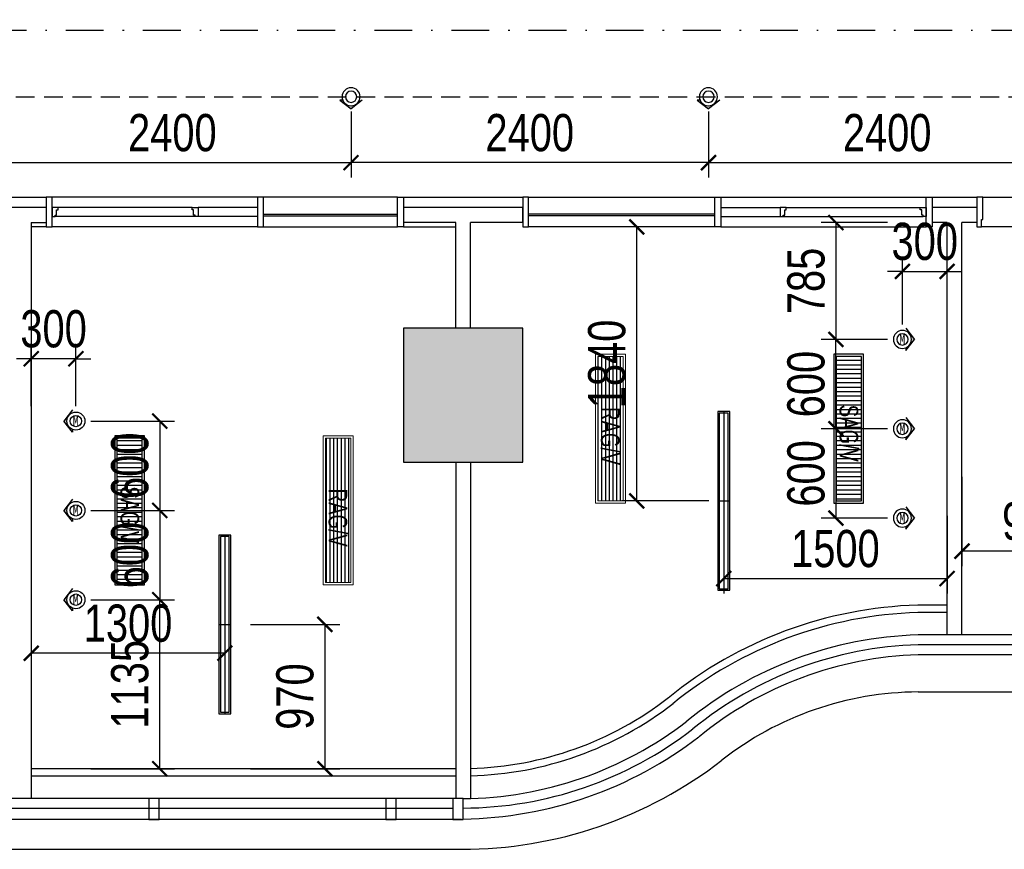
# Model space of a CAD drawing. Header units: millimetres. Extents: x -539149 to -534375, y 505028 to 505469.
# Tile 71 of 135: x -535964 to -535898, y 505131 to 505186. Entities that reach past the tile are written whole.
import ezdxf

# ---------------------------------------------------------------- set-up
doc = ezdxf.new("R2010")
doc.units = ezdxf.units.MM
doc.header["$LTSCALE"] = 10
for name, pattern in [('ACAD_ISO03W100', [30, 12, -18]), ('DASHDOTX2', [50.8, 25.4, -12.7, 0, -12.7]), ('DASHED', [19.05, 12.7, -6.35])]:
    doc.linetypes.add(name, pattern=pattern)
doc.layers.get('Defpoints').update_dxf_attribs({"color": 8})
for name, color, linetype in [('A-建筑-原墙体', 2, 'Continuous'), ('A-建筑-新增墙体', 3, 'Continuous'), ('A-建筑-柱子、剪力墙', 251, 'Continuous'), ('A-建筑-窗户', 4, 'Continuous'), ('B-平面-到顶家具H', 30, 'Continuous'), ('B-平面-完成面造型线', 6, 'Continuous'), ('B-平面-活动家具', 30, 'ACAD_ISO03W100'), ('B-平面-门洞线', 8, 'Continuous'), ('C-顶棚-灯具', 4, 'Continuous'), ('C-顶棚-灯具尺寸', 4, 'Continuous'), ('C-顶棚-细线', 31, 'Continuous'), ('C-顶棚-造型线', 30, 'Continuous')]:
    doc.layers.add(name, color=color, linetype=linetype)
doc.layers.add('C-顶棚-空调', color=4, linetype='Continuous', lineweight=20)
doc.layers.add('E-空调', color=4, linetype='Continuous', lineweight=20)
doc.styles.add('CCD_DIM', font='txt', dxfattribs={"width": 0.8})
doc.styles.add('STSL', font='txt', dxfattribs={"width": 0.8})
doc.styles.add('宋体', font='txt', dxfattribs={"width": 1.1})
doc.dimstyles.new('1-1', dxfattribs={"dimscale": 0, "dimtxt": 2.5, "dimasz": 1, "dimexe": 1, "dimexo": 1, "dimgap": 0.75, "dimtad": 1, "dimdec": 0, "dimrnd": 0.005, "dimzin": 0, "dimdsep": 46, "dimtxsty": 'CCD_DIM', "dimblk": 'ARCHTICK', "dimcen": 0.13, "dimclrd": 44, "dimclre": 44, "dimclrt": 50, "dimadec": 0, "dimazin": 0, "dimtfac": 1, "dimtdec": 0, "dimtix": 1, "dimtmove": 2, "dimatfit": 3, "dimldrblk": 'HBA_Leader_Dot', "dimfxl": 5, "dimfxlon": 1, "dimtvp": 1, "dimtolj": 1, "dimtzin": 0, "dimarcsym": 0})

# ---------------------------------------------------------------- blocks, each defined once
blk = doc.blocks.new('_FZH')
at = {"layer": 'A-建筑-原墙体'}
blk.add_lwpolyline([(-0.5, -0.5), (0.5, -0.5), (0.5, 0.5), (-0.5, 0.5)], close=True, dxfattribs=at)
at = {"layer": 'A-建筑-柱子、剪力墙'}
blk.add_solid([(-0.5, -0.5), (0.5, -0.5), (-0.5, 0.5), (0.5, 0.5)], dxfattribs=at)
blk = doc.blocks.new('*E409')
at = {"layer": 'B-平面-到顶家具H'}
for p, q in [((1460, 130), (2360, 130)), ((2360, -70), (1460, -70))]:
    blk.add_line(p, q, dxfattribs=at)
at = {"layer": 'B-平面-完成面造型线'}
for p, q in [((1420, 60), (1020, 60)), ((1420, 0), (1020, 0))]:
    blk.add_line(p, q, dxfattribs=at)
at = {"layer": 'B-平面-完成面造型线', "color": 4}
for p, q in [((1460, 56), (2360, 56)), ((1460, 44), (2360, 44))]:
    blk.add_line(p, q, dxfattribs=at)
at = {"layer": 'B-平面-完成面造型线'}
for points in [[(0, 130), (40, 130), (40, -70), (0, -70)], [(1420, 130), (1460, 130), (1460, -70), (1420, -70)], [(2400, 130), (2360, 130), (2360, -70), (2400, -70)]]:
    blk.add_lwpolyline(points, close=True, dxfattribs=at)
for points in [[(80, 15), (80, 0), (40, 0), (40, 60), (60, 60), (60, 50), (70, 50), (70, 15), (80, 15)], [(980, 15), (980, 0), (1020, 0), (1020, 60), (1000, 60), (1000, 50), (990, 50), (990, 15), (980, 15)]]:
    blk.add_lwpolyline(points, dxfattribs=at)
at = {"layer": 'C-顶棚-细线'}
for p, q in [((1000, 60), (60, 60)), ((980, 0), (80, 0))]:
    blk.add_line(p, q, dxfattribs=at)
at = {"layer": 'C-顶棚-造型线'}
for p, q in [((1420, 130), (40, 130)), ((1420, -70), (40, -70))]:
    blk.add_line(p, q, dxfattribs=at)
blk = doc.blocks.new('*E410')
at = {"layer": 'B-平面-到顶家具H'}
for p, q in [((1460, 130), (2710, 130)), ((2710, -70), (1460, -70))]:
    blk.add_line(p, q, dxfattribs=at)
at = {"layer": 'B-平面-完成面造型线'}
for p, q in [((1420, 60), (1020, 60)), ((1420, 0), (1020, 0))]:
    blk.add_line(p, q, dxfattribs=at)
at = {"layer": 'B-平面-完成面造型线', "color": 4}
for p, q in [((1460, 56), (2710, 56)), ((1460, 44), (2710, 44))]:
    blk.add_line(p, q, dxfattribs=at)
at = {"layer": 'B-平面-完成面造型线'}
for points in [[(0, 130), (40, 130), (40, -70), (0, -70)], [(1420, 130), (1460, 130), (1460, -70), (1420, -70)], [(2750, 130), (2710, 130), (2710, -70), (2750, -70)]]:
    blk.add_lwpolyline(points, close=True, dxfattribs=at)
for points in [[(80, 15), (80, 0), (40, 0), (40, 60), (60, 60), (60, 50), (70, 50), (70, 15), (80, 15)], [(980, 15), (980, 0), (1020, 0), (1020, 60), (1000, 60), (1000, 50), (990, 50), (990, 15), (980, 15)]]:
    blk.add_lwpolyline(points, dxfattribs=at)
at = {"layer": 'C-顶棚-细线'}
for p, q in [((1000, 60), (60, 60)), ((980, 0), (80, 0))]:
    blk.add_line(p, q, dxfattribs=at)
at = {"layer": 'C-顶棚-造型线'}
for p, q in [((1420, 130), (40, 130)), ((1420, -70), (40, -70))]:
    blk.add_line(p, q, dxfattribs=at)
blk = doc.blocks.new('*E414')
at = {"layer": 'B-平面-完成面造型线'}
for points in [[(-940, 80), (-940, -70), (-980, -70), (-980, 130), (-950, 130), (-950, 80), (-940, 80)], [(-40, 80), (-40, -70), (0, -70), (0, 130), (-30, 130), (-30, 80), (-40, 80)]]:
    blk.add_lwpolyline(points, dxfattribs=at)
at = {"layer": 'B-平面-门洞线', "color": 8}
for p, q in [((-950, 130), (-30, 130)), ((-40, -70), (-940, -70))]:
    blk.add_line(p, q, dxfattribs=at)
blk = doc.blocks.new('A$C323A0BBE')
at = {"layer": 'C-顶棚-灯具', "color": 8}
for p, q in [((0, 600), (0, -600)), ((-40, 0), (40, 0))]:
    blk.add_line(p, q, dxfattribs=at)
at = {"layer": 'C-顶棚-灯具'}
blk.add_lwpolyline([(-40, -600), (40, -600), (40, 600), (-40, 600)], close=True, dxfattribs=at)
at = {"layer": 'C-顶棚-灯具', "color": 8}
blk.add_lwpolyline([(-30, -590), (30, -590), (30, 590), (-30, 590)], close=True, dxfattribs=at)
blk = doc.blocks.new('射灯(可调角度）')
h = blk.add_hatch(color=9)
edge = h.paths.add_edge_path()
edge.add_line((17.3, 44.1), (17.3, 59))
edge.add_line((17.3, 59), (63.3, 0))
edge.add_line((63.3, 0), (17.3, -59))
edge.add_line((17.3, -59), (17.3, -44.1))
edge.add_ellipse((0, 0), major_axis=(-33.5, 33.5), ratio=1, start_angle=156.4449, end_angle=225)
edge.add_ellipse((0, 0), major_axis=(33.5, 33.5), ratio=1, start_angle=315, end_angle=383.5551)
for p, q in [((17.3, 44.1), (17.3, 59)), ((17.3, 59), (63.3, 0)), ((17.3, -59), (63.3, 0))]:
    blk.add_line(p, q)
blk.add_circle((0, 0), 47.4)
at = {"color": 8}
blk.add_circle((0, 0), 30, dxfattribs=at)
blk = doc.blocks.new('_ArchTick')
at = {"color": 0, "linetype": 'ByBlock', "const_width": 0.15}
blk.add_lwpolyline([(-0.5, -0.5), (0.5, 0.5)], dxfattribs=at)
blk = doc.blocks.new('*D359')
at = {"layer": 'C-顶棚-灯具尺寸', "color": 44, "lineweight": -2, "ltscale": 0.01, "transparency": 16777216}
for p, q in [((-535963.173, 505160.464), (-535963.173, 505164.646)), ((-535960.173, 505160.464), (-535960.173, 505164.646)), ((-535963.173, 505163.646), (-535964.173, 505163.646)), ((-535960.173, 505163.646), (-535963.173, 505163.646)), ((-535960.173, 505163.646), (-535959.173, 505163.646))]:
    blk.add_line(p, q, dxfattribs=at)
at = {"layer": 'Defpoints', "color": 0, "ltscale": 0.01, "transparency": 16777216}
for p in [(-535963.173, 505163.646), (-535963.173, 505159.464), (-535960.173, 505159.464)]:
    blk.add_point(p, dxfattribs=at)
at = {"layer": 'C-顶棚-灯具尺寸', "color": 44, "lineweight": -2, "ltscale": 0.01, "transparency": 16777216}
blk.add_blockref('_ArchTick', (-535963.173, 505163.646), dxfattribs=at)
at = {"layer": 'C-顶棚-灯具尺寸', "color": 44, "lineweight": -2, "ltscale": 0.01, "transparency": 16777216, "rotation": 180}
blk.add_blockref('_ArchTick', (-535960.173, 505163.646), dxfattribs=at)
at = {"layer": 'C-顶棚-灯具尺寸', "color": 50, "ltscale": 0.01, "transparency": 16777216, "insert": (-535961.673, 505165.646), "char_height": 2.5, "attachment_point": 5, "style": 'CCD_DIM'}
blk.add_mtext('\\A1;300', dxfattribs=at)
blk = doc.blocks.new('HBA_Leader_Dot')
at = {"color": 0, "linetype": 'ByBlock'}
blk.add_line((-5, 0), (-10, 0), dxfattribs=at)
at = {"color": 0, "linetype": 'ByBlock', "const_width": 5}
blk.add_lwpolyline([(-2.5, 0, 1), (2.5, 0, 1)], format="xyb", close=True, dxfattribs=at)
blk = doc.blocks.new('*D360')
at = {"layer": 'C-顶棚-灯具尺寸', "color": 44, "lineweight": -2, "ltscale": 0.01, "transparency": 16777216}
for p, q in [((-535959.173, 505159.464), (-535953.544, 505159.464)), ((-535954.544, 505159.464), (-535954.544, 505153.464)), ((-535959.173, 505153.464), (-535953.544, 505153.464))]:
    blk.add_line(p, q, dxfattribs=at)
at = {"layer": 'Defpoints', "color": 0, "ltscale": 0.01, "transparency": 16777216}
for p in [(-535960.173, 505159.464), (-535960.173, 505153.464), (-535954.544, 505153.464)]:
    blk.add_point(p, dxfattribs=at)
at = {"layer": 'C-顶棚-灯具尺寸', "color": 44, "lineweight": -2, "ltscale": 0.01, "transparency": 16777216}
for p, rotation in [((-535954.544, 505159.464), 90), ((-535954.544, 505153.464), 270)]:
    blk.add_blockref('_ArchTick', p, dxfattribs=dict(at, rotation=rotation))
at = {"layer": 'C-顶棚-灯具尺寸', "color": 50, "ltscale": 0.01, "transparency": 16777216, "insert": (-535956.544, 505156.464), "char_height": 2.5, "attachment_point": 5, "rotation": 90, "style": 'CCD_DIM'}
blk.add_mtext('\\A1;600', dxfattribs=at)
blk = doc.blocks.new('*D361')
at = {"layer": 'C-顶棚-灯具尺寸', "color": 44, "lineweight": -2, "ltscale": 0.01, "transparency": 16777216}
for p, q in [((-535959.173, 505153.464), (-535953.544, 505153.464)), ((-535954.544, 505153.464), (-535954.544, 505147.464)), ((-535959.173, 505147.464), (-535953.544, 505147.464))]:
    blk.add_line(p, q, dxfattribs=at)
at = {"layer": 'Defpoints', "color": 0, "ltscale": 0.01, "transparency": 16777216}
for p in [(-535960.173, 505153.464), (-535960.173, 505147.464), (-535954.544, 505147.464)]:
    blk.add_point(p, dxfattribs=at)
at = {"layer": 'C-顶棚-灯具尺寸', "color": 44, "lineweight": -2, "ltscale": 0.01, "transparency": 16777216}
for p, rotation in [((-535954.544, 505153.464), 90), ((-535954.544, 505147.464), 270)]:
    blk.add_blockref('_ArchTick', p, dxfattribs=dict(at, rotation=rotation))
at = {"layer": 'C-顶棚-灯具尺寸', "color": 50, "ltscale": 0.01, "transparency": 16777216, "insert": (-535956.544, 505150.464), "char_height": 2.5, "attachment_point": 5, "rotation": 90, "style": 'CCD_DIM'}
blk.add_mtext('\\A1;600', dxfattribs=at)
blk = doc.blocks.new('*D362')
at = {"layer": 'C-顶棚-灯具尺寸', "color": 44, "lineweight": -2, "ltscale": 0.01, "transparency": 16777216}
for p, q in [((-535963.173, 505144.819), (-535963.173, 505142.873)), ((-535950.173, 505144.809), (-535950.173, 505142.873)), ((-535950.173, 505143.873), (-535963.173, 505143.873))]:
    blk.add_line(p, q, dxfattribs=at)
at = {"layer": 'Defpoints', "color": 0, "ltscale": 0.01, "transparency": 16777216}
for p in [(-535963.173, 505145.819), (-535950.173, 505145.809), (-535963.173, 505143.873)]:
    blk.add_point(p, dxfattribs=at)
at = {"layer": 'C-顶棚-灯具尺寸', "color": 44, "lineweight": -2, "ltscale": 0.01, "transparency": 16777216, "rotation": 180}
blk.add_blockref('_ArchTick', (-535963.173, 505143.873), dxfattribs=at)
at = {"layer": 'C-顶棚-灯具尺寸', "color": 44, "lineweight": -2, "ltscale": 0.01, "transparency": 16777216}
blk.add_blockref('_ArchTick', (-535950.173, 505143.873), dxfattribs=at)
at = {"layer": 'C-顶棚-灯具尺寸', "color": 50, "ltscale": 0.01, "transparency": 16777216, "insert": (-535956.673, 505145.873), "char_height": 2.5, "attachment_point": 5, "style": 'CCD_DIM'}
blk.add_mtext('\\A1;1300', dxfattribs=at)
blk = doc.blocks.new('*D363')
at = {"layer": 'C-顶棚-灯具尺寸', "color": 44, "lineweight": -2, "ltscale": 0.01, "transparency": 16777216}
for p, q in [((-535948.457, 505145.809), (-535942.457, 505145.809)), ((-535943.457, 505145.809), (-535943.457, 505136.109)), ((-535948.457, 505136.109), (-535942.457, 505136.109))]:
    blk.add_line(p, q, dxfattribs=at)
at = {"layer": 'Defpoints', "color": 0, "ltscale": 0.01, "transparency": 16777216}
for p in [(-535950.173, 505145.809), (-535950.173, 505136.109), (-535943.457, 505136.109)]:
    blk.add_point(p, dxfattribs=at)
at = {"layer": 'C-顶棚-灯具尺寸', "color": 44, "lineweight": -2, "ltscale": 0.01, "transparency": 16777216}
for p, rotation in [((-535943.457, 505145.809), 90), ((-535943.457, 505136.109), 270)]:
    blk.add_blockref('_ArchTick', p, dxfattribs=dict(at, rotation=rotation))
at = {"layer": 'C-顶棚-灯具尺寸', "color": 50, "ltscale": 0.01, "transparency": 16777216, "insert": (-535945.457, 505140.959), "char_height": 2.5, "attachment_point": 5, "rotation": 90, "style": 'CCD_DIM'}
blk.add_mtext('\\A1;970', dxfattribs=at)
blk = doc.blocks.new('*D364')
at = {"layer": 'C-顶棚-灯具尺寸', "color": 44, "lineweight": -2, "ltscale": 0.01, "transparency": 16777216}
for p, q in [((-535959.173, 505147.464), (-535953.544, 505147.464)), ((-535954.544, 505136.109), (-535954.544, 505147.464)), ((-535959.173, 505136.109), (-535953.544, 505136.109))]:
    blk.add_line(p, q, dxfattribs=at)
at = {"layer": 'Defpoints', "color": 0, "ltscale": 0.01, "transparency": 16777216}
for p in [(-535960.173, 505147.464), (-535954.544, 505147.464), (-535960.173, 505136.109)]:
    blk.add_point(p, dxfattribs=at)
at = {"layer": 'C-顶棚-灯具尺寸', "color": 44, "lineweight": -2, "ltscale": 0.01, "transparency": 16777216}
for p, rotation in [((-535954.544, 505147.464), 90), ((-535954.544, 505136.109), 270)]:
    blk.add_blockref('_ArchTick', p, dxfattribs=dict(at, rotation=rotation))
at = {"layer": 'C-顶棚-灯具尺寸', "color": 50, "ltscale": 0.01, "transparency": 16777216, "insert": (-535956.544, 505141.786), "char_height": 2.5, "attachment_point": 5, "rotation": 90, "style": 'CCD_DIM'}
blk.add_mtext('\\A1;1135', dxfattribs=at)
blk = doc.blocks.new('*D365')
at = {"layer": 'C-顶棚-灯具尺寸', "color": 44, "lineweight": -2, "ltscale": 0.01, "transparency": 16777216}
for p, q in [((-535905.673, 505164.949), (-535910.137, 505164.949)), ((-535909.137, 505158.949), (-535909.137, 505164.949)), ((-535905.673, 505158.949), (-535910.137, 505158.949))]:
    blk.add_line(p, q, dxfattribs=at)
at = {"layer": 'Defpoints', "color": 0, "ltscale": 0.01, "transparency": 16777216}
for p in [(-535909.137, 505164.949), (-535904.673, 505164.949), (-535904.673, 505158.949)]:
    blk.add_point(p, dxfattribs=at)
at = {"layer": 'C-顶棚-灯具尺寸', "color": 44, "lineweight": -2, "ltscale": 0.01, "transparency": 16777216}
for p, rotation in [((-535909.137, 505164.949), 90), ((-535909.137, 505158.949), 270)]:
    blk.add_blockref('_ArchTick', p, dxfattribs=dict(at, rotation=rotation))
at = {"layer": 'C-顶棚-灯具尺寸', "color": 50, "ltscale": 0.01, "transparency": 16777216, "insert": (-535911.137, 505161.949), "char_height": 2.5, "attachment_point": 5, "rotation": 90, "style": 'CCD_DIM'}
blk.add_mtext('\\A1;600', dxfattribs=at)
blk = doc.blocks.new('*D366')
at = {"layer": 'C-顶棚-灯具尺寸', "color": 44, "lineweight": -2, "ltscale": 0.01, "transparency": 16777216}
for p, q in [((-535905.673, 505158.949), (-535910.137, 505158.949)), ((-535909.137, 505158.949), (-535909.137, 505152.949)), ((-535905.673, 505152.949), (-535910.137, 505152.949))]:
    blk.add_line(p, q, dxfattribs=at)
at = {"layer": 'Defpoints', "color": 0, "ltscale": 0.01, "transparency": 16777216}
for p in [(-535904.673, 505158.949), (-535909.137, 505152.949), (-535904.673, 505152.949)]:
    blk.add_point(p, dxfattribs=at)
at = {"layer": 'C-顶棚-灯具尺寸', "color": 44, "lineweight": -2, "ltscale": 0.01, "transparency": 16777216}
for p, rotation in [((-535909.137, 505158.949), 90), ((-535909.137, 505152.949), 270)]:
    blk.add_blockref('_ArchTick', p, dxfattribs=dict(at, rotation=rotation))
at = {"layer": 'C-顶棚-灯具尺寸', "color": 50, "ltscale": 0.01, "transparency": 16777216, "insert": (-535911.137, 505155.949), "char_height": 2.5, "attachment_point": 5, "rotation": 90, "style": 'CCD_DIM'}
blk.add_mtext('\\A1;600', dxfattribs=at)
blk = doc.blocks.new('*D367')
at = {"layer": 'C-顶棚-灯具尺寸', "color": 44, "lineweight": -2, "ltscale": 0.01, "transparency": 16777216}
for p, q in [((-535904.673, 505165.949), (-535904.673, 505170.518)), ((-535901.673, 505165.949), (-535901.673, 505170.518)), ((-535904.673, 505169.518), (-535905.673, 505169.518)), ((-535904.673, 505169.518), (-535901.673, 505169.518)), ((-535901.673, 505169.518), (-535900.673, 505169.518))]:
    blk.add_line(p, q, dxfattribs=at)
at = {"layer": 'Defpoints', "color": 0, "ltscale": 0.01, "transparency": 16777216}
for p in [(-535901.673, 505169.518), (-535904.673, 505164.949), (-535901.673, 505164.949)]:
    blk.add_point(p, dxfattribs=at)
at = {"layer": 'C-顶棚-灯具尺寸', "color": 44, "lineweight": -2, "ltscale": 0.01, "transparency": 16777216}
blk.add_blockref('_ArchTick', (-535904.673, 505169.518), dxfattribs=at)
at = {"layer": 'C-顶棚-灯具尺寸', "color": 44, "lineweight": -2, "ltscale": 0.01, "transparency": 16777216, "rotation": 180}
blk.add_blockref('_ArchTick', (-535901.673, 505169.518), dxfattribs=at)
at = {"layer": 'C-顶棚-灯具尺寸', "color": 50, "ltscale": 0.01, "transparency": 16777216, "insert": (-535903.173, 505171.518), "char_height": 2.5, "attachment_point": 5, "style": 'CCD_DIM'}
blk.add_mtext('\\A1;300', dxfattribs=at)
blk = doc.blocks.new('*D368')
at = {"layer": 'C-顶棚-灯具尺寸', "color": 44, "lineweight": -2, "ltscale": 0.01, "transparency": 16777216}
for p, q in [((-535905.673, 505172.799), (-535910.137, 505172.799)), ((-535909.137, 505172.799), (-535909.137, 505164.949)), ((-535905.673, 505164.949), (-535910.137, 505164.949))]:
    blk.add_line(p, q, dxfattribs=at)
at = {"layer": 'Defpoints', "color": 0, "ltscale": 0.01, "transparency": 16777216}
for p in [(-535904.673, 505172.799), (-535909.137, 505164.949), (-535904.673, 505164.949)]:
    blk.add_point(p, dxfattribs=at)
at = {"layer": 'C-顶棚-灯具尺寸', "color": 44, "lineweight": -2, "ltscale": 0.01, "transparency": 16777216}
for p, rotation in [((-535909.137, 505172.799), 90), ((-535909.137, 505164.949), 270)]:
    blk.add_blockref('_ArchTick', p, dxfattribs=dict(at, rotation=rotation))
at = {"layer": 'C-顶棚-灯具尺寸', "color": 50, "ltscale": 0.01, "transparency": 16777216, "insert": (-535911.137, 505168.874), "char_height": 2.5, "attachment_point": 5, "rotation": 90, "style": 'CCD_DIM'}
blk.add_mtext('\\A1;785', dxfattribs=at)
blk = doc.blocks.new('*D372')
at = {"layer": 'C-顶棚-灯具尺寸', "color": 44, "lineweight": -2, "ltscale": 0.01, "transparency": 16777216}
for p, q in [((-535941.698, 505180.249), (-535941.698, 505175.82)), ((-535917.698, 505180.249), (-535917.698, 505175.82)), ((-535917.698, 505176.82), (-535941.698, 505176.82))]:
    blk.add_line(p, q, dxfattribs=at)
at = {"layer": 'Defpoints', "color": 0, "ltscale": 0.01, "transparency": 16777216}
for p in [(-535941.698, 505181.249), (-535917.698, 505181.249), (-535941.698, 505176.82)]:
    blk.add_point(p, dxfattribs=at)
at = {"layer": 'C-顶棚-灯具尺寸', "color": 44, "lineweight": -2, "ltscale": 0.01, "transparency": 16777216, "rotation": 180}
blk.add_blockref('_ArchTick', (-535941.698, 505176.82), dxfattribs=at)
at = {"layer": 'C-顶棚-灯具尺寸', "color": 44, "lineweight": -2, "ltscale": 0.01, "transparency": 16777216}
blk.add_blockref('_ArchTick', (-535917.698, 505176.82), dxfattribs=at)
at = {"layer": 'C-顶棚-灯具尺寸', "color": 50, "ltscale": 0.01, "transparency": 16777216, "insert": (-535929.698, 505178.82), "char_height": 2.5, "attachment_point": 5, "style": 'CCD_DIM'}
blk.add_mtext('\\A1;2400', dxfattribs=at)
blk = doc.blocks.new('*D373')
at = {"layer": 'C-顶棚-灯具尺寸', "color": 44, "lineweight": -2, "ltscale": 0.01, "transparency": 16777216}
for p, q in [((-535965.698, 505180.249), (-535965.698, 505175.82)), ((-535941.698, 505180.249), (-535941.698, 505175.82)), ((-535965.698, 505176.82), (-535941.698, 505176.82))]:
    blk.add_line(p, q, dxfattribs=at)
at = {"layer": 'Defpoints', "color": 0, "ltscale": 0.01, "transparency": 16777216}
for p in [(-535965.698, 505181.249), (-535941.698, 505181.249), (-535941.698, 505176.82)]:
    blk.add_point(p, dxfattribs=at)
at = {"layer": 'C-顶棚-灯具尺寸', "color": 44, "lineweight": -2, "ltscale": 0.01, "transparency": 16777216, "rotation": 180}
blk.add_blockref('_ArchTick', (-535965.698, 505176.82), dxfattribs=at)
at = {"layer": 'C-顶棚-灯具尺寸', "color": 44, "lineweight": -2, "ltscale": 0.01, "transparency": 16777216}
blk.add_blockref('_ArchTick', (-535941.698, 505176.82), dxfattribs=at)
at = {"layer": 'C-顶棚-灯具尺寸', "color": 50, "ltscale": 0.01, "transparency": 16777216, "insert": (-535953.698, 505178.82), "char_height": 2.5, "attachment_point": 5, "style": 'CCD_DIM'}
blk.add_mtext('\\A1;2400', dxfattribs=at)
blk = doc.blocks.new('*D374')
at = {"layer": 'C-顶棚-灯具尺寸', "color": 44, "lineweight": -2, "ltscale": 0.01, "transparency": 16777216}
for p, q in [((-535917.698, 505180.249), (-535917.698, 505175.82)), ((-535893.698, 505180.249), (-535893.698, 505175.82)), ((-535917.698, 505176.82), (-535893.698, 505176.82))]:
    blk.add_line(p, q, dxfattribs=at)
at = {"layer": 'Defpoints', "color": 0, "ltscale": 0.01, "transparency": 16777216}
for p in [(-535917.698, 505181.249), (-535893.698, 505181.249), (-535893.698, 505176.82)]:
    blk.add_point(p, dxfattribs=at)
at = {"layer": 'C-顶棚-灯具尺寸', "color": 44, "lineweight": -2, "ltscale": 0.01, "transparency": 16777216, "rotation": 180}
blk.add_blockref('_ArchTick', (-535917.698, 505176.82), dxfattribs=at)
at = {"layer": 'C-顶棚-灯具尺寸', "color": 44, "lineweight": -2, "ltscale": 0.01, "transparency": 16777216}
blk.add_blockref('_ArchTick', (-535893.698, 505176.82), dxfattribs=at)
at = {"layer": 'C-顶棚-灯具尺寸', "color": 50, "ltscale": 0.01, "transparency": 16777216, "insert": (-535905.698, 505178.82), "char_height": 2.5, "attachment_point": 5, "style": 'CCD_DIM'}
blk.add_mtext('\\A1;2400', dxfattribs=at)
blk = doc.blocks.new('*D392')
at = {"layer": 'C-顶棚-灯具尺寸', "color": 44, "lineweight": -2, "ltscale": 0.01, "transparency": 16777216}
for p, q in [((-535916.673, 505153.099), (-535916.673, 505147.884)), ((-535901.673, 505153.099), (-535901.673, 505147.884)), ((-535916.673, 505148.884), (-535901.673, 505148.884))]:
    blk.add_line(p, q, dxfattribs=at)
at = {"layer": 'Defpoints', "color": 0, "ltscale": 0.01, "transparency": 16777216}
for p in [(-535916.673, 505154.099), (-535901.673, 505154.099), (-535901.673, 505148.884)]:
    blk.add_point(p, dxfattribs=at)
at = {"layer": 'C-顶棚-灯具尺寸', "color": 44, "lineweight": -2, "ltscale": 0.01, "transparency": 16777216, "rotation": 180}
blk.add_blockref('_ArchTick', (-535916.673, 505148.884), dxfattribs=at)
at = {"layer": 'C-顶棚-灯具尺寸', "color": 44, "lineweight": -2, "ltscale": 0.01, "transparency": 16777216}
blk.add_blockref('_ArchTick', (-535901.673, 505148.884), dxfattribs=at)
at = {"layer": 'C-顶棚-灯具尺寸', "color": 50, "ltscale": 0.01, "transparency": 16777216, "insert": (-535909.173, 505150.884), "char_height": 2.5, "attachment_point": 5, "style": 'CCD_DIM'}
blk.add_mtext('\\A1;1500', dxfattribs=at)
blk = doc.blocks.new('*D393')
at = {"layer": 'C-顶棚-灯具尺寸', "color": 44, "lineweight": -2, "ltscale": 0.01, "transparency": 16777216}
for p, q in [((-535917.873, 505172.499), (-535923.513, 505172.499)), ((-535922.513, 505154.099), (-535922.513, 505172.499)), ((-535917.673, 505154.099), (-535923.513, 505154.099))]:
    blk.add_line(p, q, dxfattribs=at)
at = {"layer": 'Defpoints', "color": 0, "ltscale": 0.01, "transparency": 16777216}
for p in [(-535922.513, 505172.499), (-535916.873, 505172.499), (-535916.673, 505154.099)]:
    blk.add_point(p, dxfattribs=at)
at = {"layer": 'C-顶棚-灯具尺寸', "color": 44, "lineweight": -2, "ltscale": 0.01, "transparency": 16777216}
for p, rotation in [((-535922.513, 505172.499), 90), ((-535922.513, 505154.099), 270)]:
    blk.add_blockref('_ArchTick', p, dxfattribs=dict(at, rotation=rotation))
at = {"layer": 'C-顶棚-灯具尺寸', "color": 50, "ltscale": 0.01, "transparency": 16777216, "insert": (-535924.513, 505163.299), "char_height": 2.5, "attachment_point": 5, "rotation": 90, "style": 'CCD_DIM'}
blk.add_mtext('\\A1;1840', dxfattribs=at)
blk = doc.blocks.new('*D398')
at = {"layer": 'C-顶棚-灯具尺寸', "color": 44, "lineweight": -2, "ltscale": 0.01, "transparency": 16777216}
for p, q in [((-535900.673, 505155.727), (-535900.673, 505149.727)), ((-535890.823, 505155.727), (-535890.823, 505149.727)), ((-535890.823, 505150.727), (-535900.673, 505150.727))]:
    blk.add_line(p, q, dxfattribs=at)
at = {"layer": 'Defpoints', "color": 0, "ltscale": 0.01, "transparency": 16777216}
for p in [(-535900.673, 505158.949), (-535890.823, 505158.949), (-535900.673, 505150.727)]:
    blk.add_point(p, dxfattribs=at)
at = {"layer": 'C-顶棚-灯具尺寸', "color": 44, "lineweight": -2, "ltscale": 0.01, "transparency": 16777216, "rotation": 180}
blk.add_blockref('_ArchTick', (-535900.673, 505150.727), dxfattribs=at)
at = {"layer": 'C-顶棚-灯具尺寸', "color": 44, "lineweight": -2, "ltscale": 0.01, "transparency": 16777216}
blk.add_blockref('_ArchTick', (-535890.823, 505150.727), dxfattribs=at)
at = {"layer": 'C-顶棚-灯具尺寸', "color": 50, "ltscale": 0.01, "transparency": 16777216, "insert": (-535895.748, 505152.727), "char_height": 2.5, "attachment_point": 5, "style": 'CCD_DIM'}
blk.add_mtext('\\A1;985', dxfattribs=at)
blk = doc.blocks.new('*U197')
at = {"layer": 'C-顶棚-灯具'}
h = blk.add_hatch(dxfattribs=at)
h.set_pattern_fill('_USER', color=8, scale=30, angle=90, style=0, pattern_type=0)
h.set_pattern_definition([(90, (15, 15), (-30, 2e-15), [])])
h.paths.add_polyline_path([(15, 185), (15, 15), (985, 15), (985, 185)])
at = {"layer": 'C-顶棚-灯具', "linetype": 'ByBlock'}
blk.add_lwpolyline([(0, 200), (0, 0), (1000, 0), (1000, 200)], close=True, dxfattribs=at)
at = {"layer": 'C-顶棚-灯具', "color": 8}
blk.add_lwpolyline([(15, 185), (15, 15), (985, 15), (985, 185)], close=True, dxfattribs=at)
at = {"layer": 'C-顶棚-灯具', "style": 'STSL', "width": 0.75}
blk.add_text('SAG/V', height=125, dxfattribs=at).set_placement((338.5, 38.7))
blk = doc.blocks.new('A$C6A8D0C23')
at = {"layer": 'C-顶棚-灯具'}
h = blk.add_hatch(dxfattribs=at)
h.set_pattern_fill('_USER', color=8, scale=25, style=0, pattern_type=0)
h.set_pattern_definition([(0, (15, 15), (0, 25), [])])
h.paths.add_polyline_path([(15, 185), (15, 15), (985, 15), (985, 185)])
at = {"layer": 'C-顶棚-空调', "color": 8}
blk.add_lwpolyline([(15, 185), (15, 15), (985, 15), (985, 185)], close=True, dxfattribs=at)
at = {"layer": 'E-空调', "linetype": 'ByBlock'}
blk.add_lwpolyline([(0, 200), (0, 0), (1000, 0), (1000, 200)], close=True, dxfattribs=at)
at = {"layer": 'E-空调', "style": 'STSL', "width": 0.75}
blk.add_text('RAG/V', height=125, dxfattribs=at).set_placement((353.9, 36))
blk = doc.blocks.new('*U202')
at = {"layer": 'B-平面-活动家具'}
for p, q in [((-2.43, 2.7), (-2.52, 2.7)), ((2.52, 2.7), (2.43, 2.7)), ((-2.7, 2.52), (-2.7, 0)), ((-2.25, 0), (-2.25, 2.52)), ((2.25, 2.52), (2.25, 0)), ((2.7, 0), (2.7, 2.52))]:
    blk.add_line(p, q, dxfattribs=at)
for centre, radius, start, end in [((-2.52, 2.52), 0.18, 90, 180), ((-2.43, 2.52), 0.18, 0, 90), ((0, -11.4525), 14.1525, 80.852157, 99.147843), ((2.43, 2.52), 0.18, 90, 180), ((2.52, 2.52), 0.18, 0, 90), ((0, 0), 2.7, 180, 0), ((0, 0), 2.25, 180, 0)]:
    blk.add_arc(centre, radius, start, end, dxfattribs=at)
blk = doc.blocks.new('*U203')
at = {"color": 0, "linetype": 'ByBlock', "lineweight": -2}
for p, rotation in [((10305.565, 3220.545), 180), ((10299.865, 3214.845), 270), ((10311.265, 3214.845), 90)]:
    blk.add_blockref('*U202', p, dxfattribs=dict(at, rotation=rotation))
blk.add_blockref('*U202', (10305.565, 3209.145), dxfattribs=at)

msp = doc.modelspace()

# ---------------------------------------------------------------- linework, layer by layer
at = {"color": 31, "ltscale": 0.01}
for p, q in [((-535903.618, 505141.269, 0.069), (-535878.473, 505141.269, 0.069)), ((-536061.073, 505130.699, 0.069), (-535934.273, 505130.699, 0.069))]:
    msp.add_line(p, q, dxfattribs=at)
for centre, radius, start, end in [((-535903.504, 505119.7, 0.069), 21.569, 90.30192, 128.05571), ((-535934.273, 505159.199, 0.069), 28.5, 269.9995, 307.81409)]:
    msp.add_arc(centre, radius, start, end, dxfattribs=at)
at = {"layer": 'A-建筑-新增墙体', "ltscale": 0.01}
for p, q in [((-535962.173, 505173.799, 0.069), (-535965.173, 505173.799, 0.069)), ((-535962.173, 505173.799, 0.069), (-535962.173, 505172.799, 0.069)), ((-535930.173, 505173.799, 0.069), (-535938.173, 505173.799, 0.069)), ((-535938.173, 505173.799, 0.069), (-535938.173, 505172.799, 0.069)), ((-535930.173, 505172.799, 0.069), (-535930.173, 505173.799, 0.069)), ((-535899.673, 505173.799, 0.069), (-535902.673, 505173.799, 0.069)), ((-535902.673, 505173.799, 0.069), (-535902.673, 505172.799, 0.069)), ((-535902.673, 505173.799, 0.069), (-535902.673, 505172.799, 0.069)), ((-535899.673, 505173.799, 0.069), (-535899.673, 505172.799, 0.069)), ((-535899.673, 505173.799, 0.069), (-535899.673, 505172.799, 0.069)), ((-535963.173, 505172.799, 0.069), (-535963.173, 505134.129, 0.069)), ((-535963.173, 505172.799, 0.069), (-535962.173, 505172.799, 0.069)), ((-535963.173, 505172.799, 0.069), (-535962.173, 505172.799, 0.069)), ((-535934.673, 505172.799, 0.069), (-535938.173, 505172.799, 0.069)), ((-535934.673, 505165.699, 0.069), (-535934.673, 505172.799, 0.069)), ((-535930.173, 505172.799, 0.069), (-535933.673, 505172.799, 0.069)), ((-535933.673, 505165.699, 0.069), (-535933.673, 505172.799, 0.069)), ((-535901.673, 505172.799, 0.069), (-535902.673, 505172.799, 0.069)), ((-535901.673, 505145.099, 0.069), (-535901.673, 505172.799, 0.069)), ((-535899.673, 505172.799, 0.069), (-535900.673, 505172.799, 0.069)), ((-535900.673, 505145.099, 0.069), (-535900.673, 505172.799, 0.069)), ((-535934.673, 505156.699, 0.069), (-535934.673, 505134.11, 0.069)), ((-535933.673, 505156.699, 0.069), (-535933.673, 505134.118, 0.069))]:
    msp.add_line(p, q, dxfattribs=at)
at = {"layer": 'A-建筑-窗户', "ltscale": 0.01}
for p, q in [((-535878.473, 505145.099, 0.069), (-535903.618, 505145.099, 0.069)), ((-535878.473, 505144.439, 0.069), (-535903.618, 505144.439, 0.069)), ((-535878.473, 505143.769, 0.069), (-535903.618, 505143.769, 0.069)), ((-535934.273, 505134.109, 0.069), (-536061.073, 505134.109, 0.069)), ((-535934.873, 505133.449, 0.069), (-536061.073, 505133.449, 0.069)), ((-535934.273, 505132.709, 0.069), (-536061.073, 505132.709, 0.069))]:
    msp.add_line(p, q, dxfattribs=at)
at = {"layer": 'A-建筑-窗户', "ltscale": 0.01, "elevation": 0.069}
for points in [[(-535955.273, 505132.709), (-535954.573, 505132.709), (-535954.573, 505134.109), (-535955.273, 505134.109)], [(-535939.373, 505132.709), (-535938.673, 505132.709), (-535938.673, 505134.109), (-535939.373, 505134.109)], [(-535934.873, 505132.709), (-535934.173, 505132.709), (-535934.173, 505134.109), (-535934.873, 505134.109)]]:
    msp.add_lwpolyline(points, close=True, dxfattribs=at)
at = {"layer": 'A-建筑-窗户', "ltscale": 0.01}
for centre, radius, start, end in [((-535902.846, 505119.303, 0.069), 25.807, 91.71435, 129.17424), ((-535902.846, 505119.303, 0.069), 25.148, 91.75994, 129.21007), ((-535902.845, 505119.302, 0.069), 24.479, 91.80877, 129.24843), ((-535934.368, 505158.975, 0.069), 24.868, 270.44811, 307.7368), ((-535934.273, 505158.799, 0.069), 25.33, 270.2262, 307.81449), ((-535934.6, 505159.404, 0.069), 26.678, 270.91608, 307.57201)]:
    msp.add_arc(centre, radius, start, end, dxfattribs=at)
at = {"layer": 'C-顶棚-灯具尺寸', "color": 251, "linetype": 'DASHED', "ltscale": 0.01}
msp.add_line((-536048.038, 505181.249, 0.069), (-535863.309, 505181.249, 0.069), dxfattribs=at)
at = {"layer": 'C-顶棚-造型线', "ltscale": 0.01}
for p, q in [((-535965.173, 505174.499, 0.069), (-535962.173, 505174.499, 0.069)), ((-535938.173, 505174.499, 0.069), (-535930.173, 505174.499, 0.069)), ((-535902.673, 505174.499, 0.069), (-535899.673, 505174.499, 0.069)), ((-535962.173, 505172.499, 0.069), (-535963.173, 505172.499, 0.069)), ((-535938.173, 505172.499, 0.069), (-535934.673, 505172.499, 0.069)), ((-535901.673, 505147.099, 0.069), (-535903.647, 505147.099, 0.069)), ((-535901.673, 505146.599, 0.069), (-535903.64, 505146.599, 0.069)), ((-535934.673, 505136.109, 0.069), (-535963.173, 505136.109, 0.069)), ((-535934.673, 505135.609, 0.069), (-535963.173, 505135.609, 0.069))]:
    msp.add_line(p, q, dxfattribs=at)
at = {"layer": 'C-顶棚-造型线', "color": 51, "linetype": 'DASHDOTX2', "ltscale": 0.01, "elevation": 0.069}
msp.add_lwpolyline([(-536009.623, 505280.099), (-535865.073, 505280.099), (-535865.073, 505185.699), (-536009.623, 505185.699)], close=True, dxfattribs=at)
at = {"layer": 'C-顶棚-造型线', "ltscale": 0.01}
for centre, radius, start, end in [((-535902.846, 505119.303, 0.069), 27.807, 91.65154, 129.17424), ((-535902.846, 505119.303, 0.069), 27.307, 91.66659, 129.17424), ((-535934.273, 505158.799, 0.069), 22.67, 271.51665, 307.81449), ((-535934.273, 505158.799, 0.069), 23.17, 271.48391, 307.81449)]:
    msp.add_arc(centre, radius, start, end, dxfattribs=at)

# ---------------------------------------------------------------- block references
at = {"ltscale": 0.01, "yscale": 0.01, "zscale": 0.01, "rotation": 180}
for name, p, xscale in [('*E409', (-535962.173, 505173.799, 0.069), -0.01), ('*E410', (-535902.673, 505173.799, 0.069), 0.01), ('*E414', (-535899.673, 505173.799, 0.069), 0.01)]:
    msp.add_blockref(name, p, dxfattribs=dict(at, xscale=xscale))
at = {"ltscale": 0.01, "rotation": 45}
msp.add_blockref('*U203', (-540903.139, 495597.641, 0.069), dxfattribs=at)
at = {"layer": 'A-建筑-原墙体', "ltscale": 0.01, "xscale": 8.000000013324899, "yscale": 9.000076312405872, "zscale": 9.000076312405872}
msp.add_blockref('_FZH', (-535934.173, 505161.199, 0.069), dxfattribs=at)
at = {"layer": 'C-顶棚-灯具', "linetype": 'ByBlock', "ltscale": 0.01, "yscale": 0.0128000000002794}
for p, xscale, zscale, rotation in [((-535941.698, 505181.249, 0.069), -0.0128000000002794, 0.0128, 90), ((-535917.698, 505181.249, 0.069), -0.0128000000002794, 0.0128, 90), ((-535904.673, 505164.949, 0.069), -0.0128000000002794, 0.0128, 180), ((-535960.173, 505159.464, 0.069), 0.0128000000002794, 0.0128000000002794, 180), ((-535904.673, 505158.949, 0.069), -0.0128000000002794, 0.0128, 180), ((-535960.173, 505153.464, 0.069), 0.0128000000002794, 0.0128000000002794, 180), ((-535904.673, 505152.949, 0.069), -0.0128000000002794, 0.0128, 180), ((-535960.173, 505147.464, 0.069), 0.0128000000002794, 0.0128000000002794, 180)]:
    msp.add_blockref('射灯(可调角度）', p, dxfattribs=dict(at, xscale=xscale, zscale=zscale, rotation=rotation))
at = {"layer": 'C-顶棚-灯具', "ltscale": 0.01, "xscale": 0.01, "yscale": 0.01, "zscale": 0.01, "rotation": 270}
for name, p in [('A$C6A8D0C23', (-535925.279, 505163.949, 0.069)), ('*U197', (-535909.279, 505163.949, 0.069)), ('*U197', (-535957.567, 505158.464, 0.069)), ('A$C6A8D0C23', (-535943.567, 505158.464, 0.069))]:
    msp.add_blockref(name, p, dxfattribs=at)
at = {"layer": 'C-顶棚-灯具', "ltscale": 0.01, "xscale": 0.01, "yscale": 0.01, "zscale": 0.01}
for p in [(-535916.673, 505154.099, 0.069), (-535950.173, 505145.809, 0.069)]:
    msp.add_blockref('A$C323A0BBE', p, dxfattribs=at)

# ---------------------------------------------------------------- texts
at = {"layer": 'C-顶棚-灯具', "linetype": 'ByBlock', "ltscale": 0.01, "style": '宋体', "width": 0.8}
for p in [(-535904.889, 505164.579, 0.069), (-535960.389, 505159.094, 0.069), (-535904.889, 505158.579, 0.069), (-535960.389, 505153.094, 0.069), (-535904.889, 505152.579, 0.069), (-535960.389, 505147.094, 0.069)]:
    msp.add_text('M', height=0.75, dxfattribs=at).set_placement(p)

# ---------------------------------------------------------------- dimensions: what is measured, and where the dimension line sits
at = {"layer": 'C-顶棚-灯具尺寸', "ltscale": 0.01}
for base, p1, p2, picture, middle in [((-535941.698, 505176.82, 0.069), (-535965.698, 505181.249, 0.069), (-535941.698, 505181.249, 0.069), '*D373', (-535953.698, 505178.82, 0.069)), ((-535893.698, 505176.82, 0.069), (-535917.698, 505181.249, 0.069), (-535893.698, 505181.249, 0.069), '*D374', (-535905.698, 505178.82, 0.069)), ((-535901.673, 505169.518, 0.069), (-535904.673, 505164.949, 0.069), (-535901.673, 505164.949, 0.069), '*D367', (-535903.173, 505171.518, 0.069)), ((-535963.173, 505163.646, 0.069), (-535960.173, 505159.464, 0.069), (-535963.173, 505159.464, 0.069), '*D359', (-535961.673, 505165.646, 0.069)), ((-535900.673, 505150.727, 0.069), (-535890.823, 505158.949, 0.069), (-535900.673, 505158.949, 0.069), '*D398', (-535895.748, 505152.727, 0.069)), ((-535901.673, 505148.884, 0.069), (-535916.673, 505154.099, 0.069), (-535901.673, 505154.099, 0.069), '*D392', (-535909.173, 505150.884, 0.069)), ((-535963.173, 505143.873, 0.069), (-535950.173, 505145.809, 0.069), (-535963.173, 505145.819, 0.069), '*D362', (-535956.673, 505145.873, 0.069))]:
    dim = msp.add_linear_dim(base=base, p1=p1, p2=p2, dimstyle='1-1', override={"dimscale": 1, "dimlfac": 100}, dxfattribs=at)
    dim.commit()
    dim.dimension.update_dxf_attribs({"geometry": picture, "text_midpoint": middle})
for base, p1, p2, angle, picture, middle in [((-535941.698, 505176.82, 0.069), (-535917.698, 505181.249, 0.069), (-535941.698, 505181.249, 0.069), 180, '*D372', (-535929.698, 505178.82, 0.069)), ((-535909.137, 505164.949, 0.069), (-535904.673, 505172.799, 0.069), (-535904.673, 505164.949, 0.069), 270, '*D368', (-535911.137, 505168.874, 0.069)), ((-535922.513, 505172.499, 0.069), (-535916.673, 505154.099, 0.069), (-535916.873, 505172.499, 0.069), 90, '*D393', (-535924.513, 505163.299, 0.069)), ((-535909.137, 505164.949, 0.069), (-535904.673, 505158.949, 0.069), (-535904.673, 505164.949, 0.069), 90, '*D365', (-535911.137, 505161.949, 0.069)), ((-535954.544, 505153.464, 0.069), (-535960.173, 505159.464, 0.069), (-535960.173, 505153.464, 0.069), 90, '*D360', (-535956.544, 505156.464, 0.069)), ((-535909.137, 505152.949, 0.069), (-535904.673, 505158.949, 0.069), (-535904.673, 505152.949, 0.069), 270, '*D366', (-535911.137, 505155.949, 0.069)), ((-535954.544, 505147.464, 0.069), (-535960.173, 505153.464, 0.069), (-535960.173, 505147.464, 0.069), 90, '*D361', (-535956.544, 505150.464, 0.069)), ((-535954.54416, 505147.46369, 0.06894), (-535960.1732, 505136.10873, 0.06894), (-535960.1732, 505147.46369, 0.06894), 270, '*D364', (-535956.54416, 505141.78621, 0.06894)), ((-535943.457, 505136.109, 0.069), (-535950.173, 505145.809, 0.069), (-535950.173, 505136.109, 0.069), 90, '*D363', (-535945.457, 505140.959, 0.069))]:
    dim = msp.add_linear_dim(base=base, p1=p1, p2=p2, angle=angle, dimstyle='1-1', override={"dimscale": 1, "dimlfac": 100}, dxfattribs=at)
    dim.commit()
    dim.dimension.update_dxf_attribs({"geometry": picture, "text_midpoint": middle})

doc.saveas('drawing.dxf')
